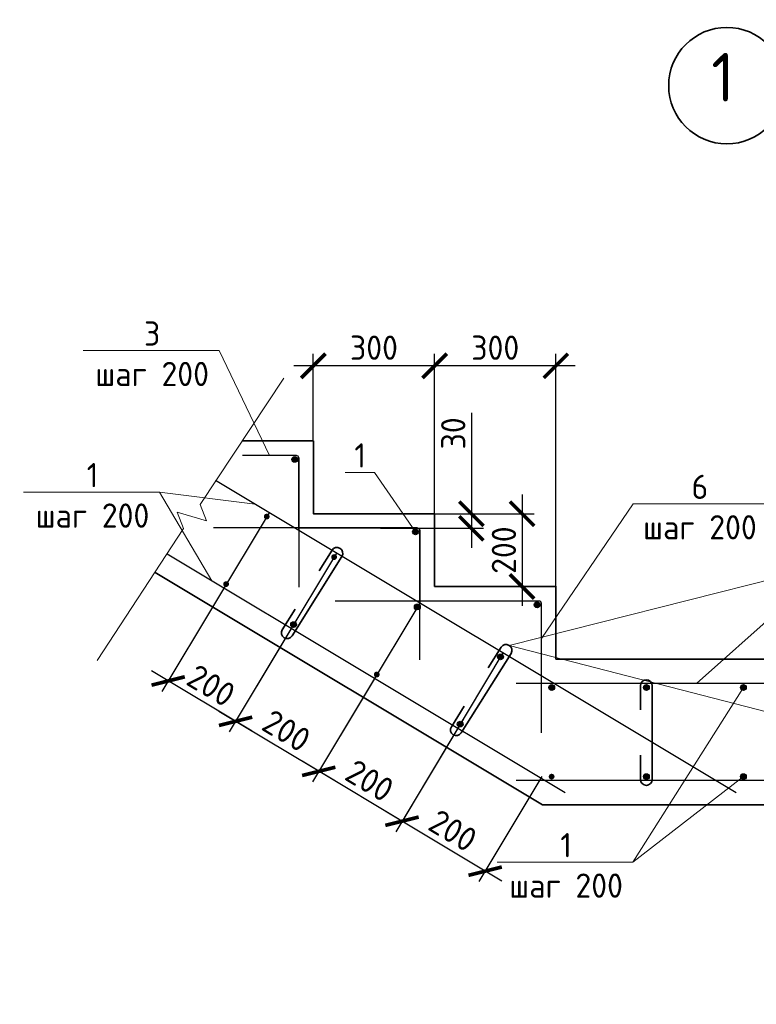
# Model space of a CAD drawing. Header units: millimetres. Extents: x 130535 to 3472113, y -52734 to 121434.
# Tile 42 of 100: x 511167 to 518758, y 7540 to 17686. Entities that reach past the tile are written whole.
import ezdxf
from ezdxf import colors
from ezdxf.entities.mleader import LeaderData, LeaderLine
from ezdxf.math import Vec2, Vec3

# ---------------------------------------------------------------- set-up
doc = ezdxf.new("R2010")
doc.units = ezdxf.units.MM
doc.layers.get('DEFPOINTS').update_dxf_attribs({"color": 1, "lineweight": 0})
for name, color, linetype, lineweight in [('Основная 0.35', 200, 'Continuous', 35), ('Основная 0.6', 142, 'Continuous', 60), ('РАЗМЕРЫ', 1, 'Continuous', 9), ('Символы 0.20', 1, 'Continuous', 20), ('Текст 3.50', 82, 'Continuous', 35), ('Тонкая 0.20', 30, 'Continuous', 20)]:
    doc.layers.add(name, color=color, linetype=linetype, lineweight=lineweight)
doc.styles.add('GOST-2.304_Type-B', font='GOST_Common.ttf')
doc.styles.add('ГОСТ', font='isocpeur.TTF')
doc.dimstyles.new('СПДС', dxfattribs={"dimscale": 100, "dimtxt": 2.5, "dimasz": 2.5, "dimexe": 1.25, "dimexo": 0, "dimtad": 1, "dimdec": 0, "dimtxsty": 'GOST-2.304_Type-B', "dimblk": 'ARCHTICK', "dimcen": 2.5, "dimdle": 2, "dimadec": 0, "dimazin": 2, "dimtfac": 0.75, "dimtdec": 0, "dimtmove": 1, "dimatfit": 3, "dimfxl": 1, "dimtolj": 1, "dimarcsym": 1})

# ---------------------------------------------------------------- blocks, each defined once
blk = doc.blocks.new('_ArchTick')
at = {"color": 0, "linetype": 'ByBlock', "const_width": 0.15}
blk.add_lwpolyline([(-0.5, -0.5), (0.5, 0.5)], dxfattribs=at)
blk = doc.blocks.new('*D228')
at = {"layer": 'DEFPOINTS', "color": 0, "linetype": 'Continuous', "lineweight": 0, "transparency": 16777216}
for p in [(515443, 12595), (515443, 11845), (516344, 11845)]:
    blk.add_point(p, dxfattribs=at)
at = {"layer": 'РАЗМЕРЫ', "color": 0, "linetype": 'Continuous', "lineweight": -2, "transparency": 16777216}
for p, q in [((516344, 12795), (516344, 11645)), ((515443, 12595), (516469, 12595)), ((515443, 11845), (516469, 11845))]:
    blk.add_line(p, q, dxfattribs=at)
at = {"layer": 'РАЗМЕРЫ', "color": 0, "linetype": 'Continuous', "lineweight": -2, "transparency": 16777216, "xscale": 250, "yscale": 250, "zscale": 250}
for p, rotation in [((516344, 12595), 90), ((516344, 11845), 270)]:
    blk.add_blockref('_ArchTick', p, dxfattribs=dict(at, rotation=rotation))
at = {"layer": 'РАЗМЕРЫ', "color": 0, "linetype": 'Continuous', "lineweight": 0, "transparency": 16777216, "insert": (516157, 12220), "char_height": 250, "attachment_point": 5, "rotation": 90, "style": 'GOST-2.304_Type-B'}
blk.add_mtext('\\A1;200', dxfattribs=at)
blk = doc.blocks.new('*D229')
at = {"layer": 'DEFPOINTS', "color": 0, "linetype": 'Continuous', "lineweight": 0, "transparency": 16777216}
for p in [(515443, 14119), (515443, 12595), (516693, 11845)]:
    blk.add_point(p, dxfattribs=at)
at = {"layer": 'РАЗМЕРЫ', "color": 0, "linetype": 'Continuous', "lineweight": -2, "transparency": 16777216}
for p, q in [((515443, 12595), (515443, 14244)), ((516693, 11845), (516693, 14244)), ((516893, 14119), (515243, 14119))]:
    blk.add_line(p, q, dxfattribs=at)
at = {"layer": 'РАЗМЕРЫ', "color": 0, "linetype": 'Continuous', "lineweight": -2, "transparency": 16777216, "xscale": 250, "yscale": 250, "zscale": 250, "rotation": 180}
blk.add_blockref('_ArchTick', (515443, 14119), dxfattribs=at)
at = {"layer": 'РАЗМЕРЫ', "color": 0, "linetype": 'Continuous', "lineweight": -2, "transparency": 16777216, "xscale": 250, "yscale": 250, "zscale": 250}
blk.add_blockref('_ArchTick', (516693, 14119), dxfattribs=at)
at = {"layer": 'РАЗМЕРЫ', "color": 0, "linetype": 'Continuous', "lineweight": 0, "transparency": 16777216, "insert": (516068, 14306), "char_height": 250, "attachment_point": 5, "style": 'GOST-2.304_Type-B'}
blk.add_mtext('\\A1;300', dxfattribs=at)
blk = doc.blocks.new('*D230')
at = {"layer": 'DEFPOINTS', "color": 0, "linetype": 'Continuous', "lineweight": 0, "transparency": 16777216}
for p in [(514193, 14119), (514193, 13345), (515443, 12545)]:
    blk.add_point(p, dxfattribs=at)
at = {"layer": 'РАЗМЕРЫ', "color": 0, "linetype": 'Continuous', "lineweight": -2, "transparency": 16777216}
for p, q in [((514193, 13345), (514193, 14244)), ((515443, 12545), (515443, 14244)), ((515643, 14119), (513993, 14119))]:
    blk.add_line(p, q, dxfattribs=at)
at = {"layer": 'РАЗМЕРЫ', "color": 0, "linetype": 'Continuous', "lineweight": -2, "transparency": 16777216, "xscale": 250, "yscale": 250, "zscale": 250, "rotation": 180}
blk.add_blockref('_ArchTick', (514193, 14119), dxfattribs=at)
at = {"layer": 'РАЗМЕРЫ', "color": 0, "linetype": 'Continuous', "lineweight": -2, "transparency": 16777216, "xscale": 250, "yscale": 250, "zscale": 250}
blk.add_blockref('_ArchTick', (515443, 14119), dxfattribs=at)
at = {"layer": 'РАЗМЕРЫ', "color": 0, "linetype": 'Continuous', "lineweight": 0, "transparency": 16777216, "insert": (514818, 14306), "char_height": 250, "attachment_point": 5, "style": 'GOST-2.304_Type-B'}
blk.add_mtext('\\A1;300', dxfattribs=at)
blk = doc.blocks.new('*D232')
at = {"layer": 'DEFPOINTS', "color": 0, "linetype": 'Continuous', "lineweight": 0, "transparency": 16777216}
for p in [(513976, 11430), (514833, 10915), (513392, 10456)]:
    blk.add_point(p, dxfattribs=at)
at = {"layer": 'РАЗМЕРЫ', "color": 0, "linetype": 'Continuous', "lineweight": -2, "transparency": 16777216}
for p, q in [((513976, 11430), (513327, 10348)), ((514833, 10915), (514185, 9834)), ((514421, 9838), (513220, 10558))]:
    blk.add_line(p, q, dxfattribs=at)
at = {"layer": 'РАЗМЕРЫ', "color": 0, "linetype": 'Continuous', "lineweight": -2, "transparency": 16777216, "xscale": 250, "yscale": 250, "zscale": 250}
for p, rotation in [((513392, 10456), 149.0362434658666), ((514249, 9941), 329.0362434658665)]:
    blk.add_blockref('_ArchTick', p, dxfattribs=dict(at, rotation=rotation))
at = {"layer": 'РАЗМЕРЫ', "color": 0, "linetype": 'Continuous', "lineweight": 0, "transparency": 16777216, "insert": (513917, 10359), "char_height": 250, "attachment_point": 5, "rotation": 329.0362, "style": 'GOST-2.304_Type-B'}
blk.add_mtext('\\A1;200', dxfattribs=at)
blk = doc.blocks.new('*D233')
at = {"layer": 'DEFPOINTS', "color": 0, "linetype": 'Continuous', "lineweight": 0, "transparency": 16777216}
for p in [(513738, 12606), (514432, 12190), (512697, 10872)]:
    blk.add_point(p, dxfattribs=at)
at = {"layer": 'РАЗМЕРЫ', "color": 0, "linetype": 'Continuous', "lineweight": -2, "transparency": 16777216}
for p, q in [((513738, 12606), (512633, 10765)), ((514432, 12190), (513327, 10348)), ((513563, 10353), (512525, 10975))]:
    blk.add_line(p, q, dxfattribs=at)
at = {"layer": 'РАЗМЕРЫ', "color": 0, "linetype": 'Continuous', "lineweight": -2, "transparency": 16777216, "xscale": 250, "yscale": 250, "zscale": 250}
for p, rotation in [((512697, 10872), 149.0362434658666), ((513392, 10456), 329.0362434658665)]:
    blk.add_blockref('_ArchTick', p, dxfattribs=dict(at, rotation=rotation))
at = {"layer": 'РАЗМЕРЫ', "color": 0, "linetype": 'Continuous', "lineweight": 0, "transparency": 16777216, "insert": (513141, 10825), "char_height": 250, "attachment_point": 5, "rotation": 329.0362, "style": 'GOST-2.304_Type-B'}
blk.add_mtext('\\A1;200', dxfattribs=at)
blk = doc.blocks.new('*D236')
at = {"layer": 'DEFPOINTS', "color": 0, "linetype": 'Continuous', "lineweight": 0, "transparency": 16777216}
for p in [(515290, 11675), (516147, 11161), (514249, 9941)]:
    blk.add_point(p, dxfattribs=at)
at = {"layer": 'РАЗМЕРЫ', "color": 0, "linetype": 'Continuous', "lineweight": -2, "transparency": 16777216}
for p, q in [((515290, 11675), (514185, 9834)), ((516147, 11161), (515042, 9319)), ((515278, 9324), (514078, 10044))]:
    blk.add_line(p, q, dxfattribs=at)
at = {"layer": 'РАЗМЕРЫ', "color": 0, "linetype": 'Continuous', "lineweight": -2, "transparency": 16777216, "xscale": 250, "yscale": 250, "zscale": 250}
for p, rotation in [((514249, 9941), 149.0362434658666), ((515107, 9427), 329.0362434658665)]:
    blk.add_blockref('_ArchTick', p, dxfattribs=dict(at, rotation=rotation))
at = {"layer": 'РАЗМЕРЫ', "color": 0, "linetype": 'Continuous', "lineweight": 0, "transparency": 16777216, "insert": (514774, 9845), "char_height": 250, "attachment_point": 5, "rotation": 329.0362, "style": 'GOST-2.304_Type-B'}
blk.add_mtext('\\A1;200', dxfattribs=at)
blk = doc.blocks.new('*D237')
at = {"layer": 'DEFPOINTS', "color": 0, "linetype": 'Continuous', "lineweight": 0, "transparency": 16777216}
for p in [(515740, 10483), (516548, 9886), (515107, 9427)]:
    blk.add_point(p, dxfattribs=at)
at = {"layer": 'РАЗМЕРЫ', "color": 0, "linetype": 'Continuous', "lineweight": -2, "transparency": 16777216}
for p, q in [((515740, 10483), (515042, 9319)), ((516548, 9886), (515900, 8805)), ((516135, 8809), (514935, 9529))]:
    blk.add_line(p, q, dxfattribs=at)
at = {"layer": 'РАЗМЕРЫ', "color": 0, "linetype": 'Continuous', "lineweight": -2, "transparency": 16777216, "xscale": 250, "yscale": 250, "zscale": 250}
for p, rotation in [((515107, 9427), 149.0362434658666), ((515964, 8912), 329.0362434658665)]:
    blk.add_blockref('_ArchTick', p, dxfattribs=dict(at, rotation=rotation))
at = {"layer": 'РАЗМЕРЫ', "color": 0, "linetype": 'Continuous', "lineweight": 0, "transparency": 16777216, "insert": (515632, 9330), "char_height": 250, "attachment_point": 5, "rotation": 329.0362, "style": 'GOST-2.304_Type-B'}
blk.add_mtext('\\A1;200', dxfattribs=at)
blk = doc.blocks.new('_None')
blk = doc.blocks.new('*D239')
at = {"layer": 'DEFPOINTS', "color": 0, "linetype": 'Continuous', "lineweight": 0, "transparency": 16777216}
for p in [(514886, 12595), (514886, 12445), (515822, 12445)]:
    blk.add_point(p, dxfattribs=at)
at = {"layer": 'РАЗМЕРЫ', "color": 0, "linetype": 'Continuous', "lineweight": -2, "transparency": 16777216}
for p, q in [((515822, 13636), (515822, 12595)), ((515822, 12795), (515822, 12245)), ((514886, 12595), (515947, 12595)), ((514886, 12445), (515947, 12445))]:
    blk.add_line(p, q, dxfattribs=at)
at = {"layer": 'РАЗМЕРЫ', "color": 0, "linetype": 'Continuous', "lineweight": -2, "transparency": 16777216, "xscale": 250, "yscale": 250, "zscale": 250}
for p, rotation in [((515822, 12595), 90), ((515822, 12445), 270)]:
    blk.add_blockref('_ArchTick', p, dxfattribs=dict(at, rotation=rotation))
at = {"layer": 'РАЗМЕРЫ', "color": 0, "linetype": 'Continuous', "lineweight": 0, "transparency": 16777216, "insert": (515635, 13423), "char_height": 250, "attachment_point": 5, "rotation": 90, "style": 'GOST-2.304_Type-B'}
blk.add_mtext('\\A1;30', dxfattribs=at)

msp = doc.modelspace()

# ---------------------------------------------------------------- hatches: boundary and pattern name
at = {"layer": 'Основная 0.6', "lineweight": 30}
for points in [[(513971.6, 13155, -1), (514031.6, 13155, -1)], [(513742.4, 12570.9, 1), (513683.4, 12560.1, 1)], [(515215.8, 12408.6, -1), (515275.8, 12408.6, -1)], [(514437, 12154.2, 1), (514377.9, 12143.4, 1)], [(513303.4, 11841.4, -1), (513285.2, 11898.6, -1)], [(516469.3, 11655.5, -1), (516529.3, 11655.5, -1)], [(515294.5, 11639.7, 1), (515235.4, 11628.9, 1)], [(513998.9, 11424.1, -1), (513980.7, 11481.3, -1)], [(516151.9, 11125.2, 1), (516092.9, 11114.4, 1)], [(514856.4, 10909.6, -1), (514838.2, 10966.8, -1)], [(516679.8, 10804.6, 1), (516619.8, 10804.6, 1)], [(517595.4, 10804.6, -1), (517655.4, 10804.6, -1)], [(518595.4, 10804.6, -1), (518655.4, 10804.6, -1)], [(515715.5, 10397.8, -1), (515697.3, 10455, -1)], [(516679, 9886.1, 1), (516619, 9886.1, 1)], [(517595.4, 9886.1, -1), (517655.4, 9886.1, -1)], [(518595.4, 9886.1, -1), (518655.4, 9886.1, -1)]]:
    msp.add_hatch(color=256, dxfattribs=at).paths.add_polyline_path(points)

# ---------------------------------------------------------------- linework, layer by layer
at = {"layer": 'Основная 0.35'}
for p, q in [((514385.7, 12219.4), (514253.1, 12007.5)), ((514487.5, 12155.8), (513974.7, 11336.2)), ((513872.9, 11399.9), (514005.6, 11611.8)), ((516128.6, 11219.9), (515996, 11008)), ((516230.3, 11156.3), (515717.5, 10336.7)), ((517565.2, 10823.3), (517565.2, 10573.3)), ((517685.2, 10823.3), (517685.2, 9856.5)), ((515615.8, 10400.4), (515748.4, 10612.3)), ((517565.2, 9856.5), (517565.2, 10106.5))]:
    msp.add_line(p, q, dxfattribs=at)
at = {"layer": 'Основная 0.35', "ltscale": 100}
for p, q in [((516555, 9595.4), (512564.3, 11989.8)), ((516693.5, 11095.4), (521122.3, 11095.4)), ((521122.3, 9595.4), (516555, 9595.4))]:
    msp.add_line(p, q, dxfattribs=at)
msp.add_lwpolyline([(516693.5, 11095.4), (516693.5, 11845.4), (515443.5, 11845.4), (515443.5, 12595.4), (514193.5, 12595.4), (514193.5, 13345.4), (513462.9, 13345.4)], dxfattribs=at)
at = {"layer": 'Основная 0.35'}
for centre, start, end in [((514436.6, 12187.6), 327.96382, 147.96382), ((513923.8, 11368.1), 147.96382, 327.96382), ((516179.5, 11188.1), 327.96382, 147.96382), ((517625.2, 10823.3), 0, 180), ((515666.7, 10368.6), 147.96382, 327.96382), ((517625.2, 9856.5), 180, 0)]:
    msp.add_arc(centre, 60, start, end, dxfattribs=at)
at = {"layer": 'Основная 0.6', "lineweight": 30}
for p, q in [((514018.5, 13195.4), (513462.9, 13195.4)), ((514043.5, 12422.9), (514043.5, 13170.4)), ((514045.7, 12150.5), (514045.7, 13169.9)), ((514045.7, 11837.2), (514045.7, 13169.9)), ((518552, 9717.8), (513185.4, 12937.7)), ((515265, 12448.4), (513163.2, 12448.4)), ((515265, 12448.4), (513368.4, 12448.4)), ((515268.5, 12445.4), (514043.5, 12445.4)), ((515290, 11404), (515290, 12423.4)), ((515290, 11090.8), (515290, 12423.4)), ((515293.5, 11672.9), (515293.5, 12420.4)), ((516788.4, 9717.8), (512687.7, 12178.2)), ((516518.5, 11695.4), (514416.7, 11695.4)), ((516543.5, 10337.8), (516543.5, 11670.4)), ((521122.3, 10845.4), (516282, 10845.4)), ((521122.3, 9845.4), (516282, 9845.4))]:
    msp.add_line(p, q, dxfattribs=at)
for centre in [(514001.6, 13155), (515245.8, 12408.6), (516499.3, 11655.5), (515264.9, 11634.3), (513989.8, 11452.7), (516122.4, 11119.8), (516649.8, 10804.6), (517625.4, 10804.6), (518625.4, 10804.6), (515706.4, 10426.4), (517625.4, 9886.1), (518625.4, 9886.1)]:
    msp.add_circle(centre, 30, dxfattribs=at)
for centre in [(514018.5, 13170.4), (515268.5, 12420.4), (516518.5, 11670.4)]:
    msp.add_arc(centre, 25, 0, 90, dxfattribs=at)
at = {"layer": 'Символы 0.20'}
for p, q in [((512606.3, 12818), (511820.4, 12818)), ((512606.3, 12818), (513145.8, 11903.4)), ((517487.3, 9005.1), (518625.4, 10804.6)), ((517487.3, 9005.1), (516701.4, 9005.1))]:
    msp.add_line(p, q, dxfattribs=at)
at = {"layer": 'Текст 3.50'}
msp.add_circle((518455.2, 17006.4), 600, dxfattribs=at)
at = {"layer": 'Тонкая 0.20'}
msp.add_lwpolyline([(513888.9, 13992.7), (513026.8, 12689), (513093.5, 12521.5), (512789.8, 12609.6), (512856.4, 12442.1), (511966.6, 11084.1)], dxfattribs=at)

# ---------------------------------------------------------------- texts
at = {"insert": (153574.3, 18462.6), "char_height": 330, "attachment_point": 1, "style": 'ГОСТ'}
msp.add_mtext_dynamic_manual_height_columns('\\pi10055.14148;{\\H1.5152x;\\P\\pi7542.56108;Общие указания\\P\\pi1650;}1.^IРабочая документация разработана в соответствии с заданием на проектирование, требованиями действующих технических регламентов, стандартов, сводов правил и других документов, содержащих установленные требования.\\P2.^IРабочая документация выполнена в соответствии со следующими нормативными и техническими документами:\\P-^IСП 20.13330.2016 "Нагрузки и Воздействия";\\P-^IСП 63.13330.2012 "Бетонные и железобетонные конструкции. Основные положения";\\P-^IСП 22.13330.2016 "Основания зданий и сооружений";\\P-^IСП 45.13330.2012 "Земляные сооружения, основания и фундаменты".\\P3.   За относительную отметку 0,000 принята отметка чистого пола первого этажа.\\P4.^IПеречень видов работ, для которых необходимо составлять акты освидетельствования скрытых работ:\\P-^Iармирование конструкций;\\P-^Iосвидетельствование опалубки перед бетонированием;\\P-^Iвыполнение сварочных работ;\\P-^Iотбор контрольных проб бетона;\\P-^Iсоответствие законченных железобетонных конструкций проекту с отображением качества работ;\\P-^Iустройство монолитных конструкций, выполняемых в зимнее время;  \\P\\pi0;        -    устройство гидроизоляции;\\P\\pi1650;-^Iуплотнение грунтов и обратную засыпку.\\PЗапрещается выполнение последующих работ при отсутствии актов освидетельствования предшествующих скрытых работ во всех случаях.\\P\\pi0;        5. Проект рассчитан на производство работ в период положительных температур. В случае выполнения работ при отрицательных температурах необходимо выполнять требования СНиП часть 3 по производству работ и ППР.\\P        6. При минимальной температуре воздуха до минус 15°С допускается:\\P\\pi1650;-выдерживание бетона в конструкции методом термоса, при предварительном разогреве бетонной смеси;\\P -форсированный электроразогрев бетона в конструкции с повторным уплотнением.\\PПри минимальной температуре воздуха до минус 25°С допускается:\\P -обогрев бетона в греющей опалубке с помощью низкотемпературных электронагревателей;\\P -электродный сквозной прогрев бетона;\\P -электрообогрев с помощью греющего провода.', width=18460.283, gutter_width=5800, heights=[33815.2], dxfattribs=at)
at = {"layer": 'Текст 3.50', "insert": (518533.4, 17342.9), "char_height": 500, "width": 1472.512, "attachment_point": 3, "style": 'GOST-2.304_Type-B'}
msp.add_mtext('1', dxfattribs=at)

# ---------------------------------------------------------------- dimensions: what is measured, and where the dimension line sits
at = {"layer": 'РАЗМЕРЫ', "color": 3, "linetype": 'Continuous', "lineweight": 0}
for base, p1, p2, angle, text, picture, middle in [((514193.5, 14118.6), (515443.5, 12545.4), (514193.5, 13345.4), 180, '300', '*D230', (514818.5, 14306.1)), ((515443.5, 14118.6), (516693.5, 11845.4), (515443.5, 12595.4), 180, '300', '*D229', (516068.5, 14306.1)), ((516344.4, 11845.4), (515443.5, 12595.4), (515443.5, 11845.4), 90, '200', '*D228', (516156.9, 12220.4)), ((512697, 10872.3), (514432.1, 12189.8), (513737.5, 12606.5), 329.03624, '200', '*D233', (513140.7, 10824.7)), ((514249, 9941), (516147, 11160.8), (515289.5, 11675.3), 329.03624, '200', '*D236', (514774.2, 9844.6)), ((513391.5, 10455.5), (514833.5, 10915.1), (513976, 11429.6), 329.03624, '200', '*D232', (513916.7, 10359.1)), ((515106.5, 9426.5), (516548.5, 9886.1), (515740.4, 10483), 329.03624, '200', '*D237', (515631.7, 9330.1))]:
    dim = msp.add_linear_dim(base=base, p1=p1, p2=p2, angle=angle, text=text, dimstyle='СПДС', override={"dimlfac": 0.2}, dxfattribs=at)
    dim.commit()
    dim.dimension.update_dxf_attribs({"geometry": picture, "text_midpoint": middle})
dim = msp.add_linear_dim(base=(515822.4, 12445.4), p1=(514885.5, 12595.4), p2=(514885.5, 12445.4), angle=90, dimstyle='СПДС', override={"dimlfac": 0.2}, dxfattribs=at)
dim.commit()
dim.dimension.update_dxf_attribs({"geometry": '*D239', "text_midpoint": (515748.1, 13423.4), "dimtype": 160})

# ---------------------------------------------------------------- leaders
at = {"layer": 'Символы 0.20'}
ml = msp.add_multileader_mtext('Standard', dxfattribs=at)
ml.set_content('3\\P\\pxqc;шаг 200', color=256, style='GOST-2.304_Type-B')
ml.set_leader_properties(color=256, linetype='ByLayer', lineweight=-1)
ml.set_arrow_properties(name='NONE')
ml.build(insert=Vec2(0, 0))
ml.multileader.update_dxf_attribs({"text_left_attachment_type": 6, "text_right_attachment_type": 6, "dogleg_length": 1, "arrow_head_size": 18, "scale": 20})
ctx = ml.context
ctx.base_point, ctx.scale, ctx.char_height, ctx.arrow_head_size, ctx.landing_gap_size, ctx.plane_origin = Vec3(511942.8, 14277.1), 20, 250, 18, 9, Vec3(510682.8, 15380.7)
ctx.left_attachment, ctx.right_attachment, ctx.text_align_type = 6, 6, 1
notes = []
notes.append((ctx, [(1, (1, 1, 0), (513221.4, 14277.1), (-1, 0), 100, [(0, [(513740.7, 13195.4)], 0, [])])]))
ctx.mtext.insert, ctx.mtext.alignment, ctx.mtext.flow_direction = Vec3(512532.1, 14577.1), 2, 5
ml = msp.add_multileader_mtext('Standard', dxfattribs=at)
ml.set_content('1', color=256, style='GOST-2.304_Type-B')
ml.set_leader_properties(color=256, linetype='ByLayer', lineweight=-1)
ml.set_arrow_properties(name='NONE')
ml.build(insert=Vec2(0, 0))
ml.multileader.update_dxf_attribs({"text_left_attachment_type": 6, "text_right_attachment_type": 6, "dogleg_length": 1, "arrow_head_size": 18, "scale": 20})
ctx = ml.context
ctx.base_point, ctx.scale, ctx.char_height, ctx.arrow_head_size, ctx.landing_gap_size, ctx.plane_origin = Vec3(514629.2, 13020.9), 20, 250, 18, 9, Vec3(513602.8, 14847.1)
ctx.left_attachment, ctx.right_attachment, ctx.text_align_type = 6, 6, 1
notes.append((ctx, [(1, (1, 1, 0), (514822.2, 13020.9), (-1, 0), 100, [(0, [(515245.8, 12408.6)], 0, [])])]))
ctx.mtext.insert, ctx.mtext.alignment, ctx.mtext.flow_direction = Vec3(514675.7, 13320.9), 2, 5
ml = msp.add_multileader_mtext('Standard', dxfattribs=at)
ml.set_content('1\\Pшаг 200', color=256, style='GOST-2.304_Type-B')
ml.set_leader_properties(color=256, linetype='ByLayer', lineweight=-1)
ml.set_arrow_properties(name='NONE')
ml.build(insert=Vec2(0, 0))
ml.multileader.update_dxf_attribs({"text_left_attachment_type": 6, "text_right_attachment_type": 6, "dogleg_length": 1, "arrow_head_size": 18, "scale": 20})
ctx = ml.context
ctx.base_point, ctx.scale, ctx.char_height, ctx.arrow_head_size, ctx.landing_gap_size, ctx.plane_origin = Vec3(511327.7, 12818), 20, 250, 18, 9, Vec3(511144.9, 13884.8)
ctx.left_attachment, ctx.right_attachment, ctx.text_align_type = 6, 6, 1
notes.append((ctx, [(1, (1, 1, 0), (512606.3, 12818), (-1, 0), 100, [(0, [(513593.1, 12693.1)], 0, [])])]))
ctx.mtext.insert, ctx.mtext.alignment, ctx.mtext.flow_direction = Vec3(511917, 13118), 2, 5
ml = msp.add_multileader_mtext('Standard', dxfattribs=at)
ml.set_content('6\\Pшаг 200', color=256, style='GOST-2.304_Type-B')
ml.set_leader_properties(color=256, linetype='ByLayer', lineweight=-1)
ml.set_arrow_properties(name='NONE')
ml.build(insert=Vec2(0, 0))
ml.multileader.update_dxf_attribs({"text_left_attachment_type": 6, "text_right_attachment_type": 6, "dogleg_length": 1, "arrow_head_size": 18, "scale": 20})
ctx = ml.context
ctx.base_point, ctx.scale, ctx.char_height, ctx.arrow_head_size, ctx.landing_gap_size, ctx.plane_origin = Vec3(517587.8, 12697.3), 20, 250, 18, 9, Vec3(516327.8, 13800.9)
ctx.left_attachment, ctx.right_attachment, ctx.text_align_type = 6, 6, 1
notes.append((ctx, [(0, (1, 1, 0), (517487.8, 12697.3), (1, 0), 100, [(0, [(516543.5, 11308.5)], 0, [])])]))
ctx.mtext.insert, ctx.mtext.alignment, ctx.mtext.flow_direction = Vec3(518177.1, 12997.3), 2, 5
ml = msp.add_multileader_mtext('Standard', dxfattribs=at)
ml.set_content('4\\PШаг 400', color=256, style='GOST-2.304_Type-B')
ml.set_leader_properties(color=256, linetype='ByLayer', lineweight=-1)
ml.set_arrow_properties(name='NONE')
ml.build(insert=Vec2(0, 0))
ml.multileader.update_dxf_attribs({"text_left_attachment_type": 6, "text_right_attachment_type": 6, "dogleg_length": 1, "arrow_head_size": 18, "scale": 20})
ctx = ml.context
ctx.base_point, ctx.scale, ctx.char_height, ctx.arrow_head_size, ctx.landing_gap_size, ctx.plane_origin = Vec3(521110.7, 12450.3), 20, 250, 18, 9, Vec3(525831.5, 4400.3)
ctx.left_attachment, ctx.right_attachment, ctx.text_align_type = 6, 6, 1
notes.append((ctx, [(1, (1, 1, 0), (521010.7, 12450.3), (1, 0), 100, [(1, [(519685.2, 10339.9), (516211.3, 11238.9)], 0, [])])]))
ctx.mtext.insert, ctx.mtext.alignment, ctx.mtext.flow_direction = Vec3(521725.1, 12750.3), 2, 5
at = {"layer": 'Символы 0.20', "ltscale": 100}
ml = msp.add_multileader_mtext('Standard', dxfattribs=at)
ml.set_content('Труба Тр\\Pниз трубы на 50 мм выше верха плиты', color=256, style='ГОСТ')
ml.set_leader_properties(color=256, linetype='ByLayer', lineweight=-1)
ml.set_arrow_properties(name='NONE')
ml.build(insert=Vec2(0, 0))
ml.multileader.update_dxf_attribs({"text_left_attachment_type": 6, "text_right_attachment_type": 6, "dogleg_length": 2.5, "arrow_head_size": 45, "scale": 100})
ctx = ml.context
ctx.base_point, ctx.scale, ctx.char_height, ctx.arrow_head_size, ctx.landing_gap_size, ctx.plane_origin = Vec3(501440.4, 12197.9), 100, 300, 45, 22.5, Vec3(511146.9, 8887.5)
ctx.left_attachment, ctx.right_attachment = 6, 6
notes.append((ctx, [(1, (1, 1, 0), (505500.4, 12197.9), (-1, 0), 250, [(0, [(506139.9, 10557.6)], 0, [])])]))
ctx.mtext.insert, ctx.mtext.width, ctx.mtext.flow_direction = Vec3(501462.9, 12587.9), 3780.751, 5
at = {"layer": 'Символы 0.20'}
ml = msp.add_multileader_mtext('Standard', dxfattribs=at)
ml.set_content('1\\P\\pq*;шаг 200', color=256, style='GOST-2.304_Type-B')
ml.set_leader_properties(color=256, linetype='ByLayer', lineweight=-1)
ml.set_arrow_properties(name='NONE')
ml.build(insert=Vec2(0, 0))
ml.multileader.update_dxf_attribs({"text_left_attachment_type": 6, "text_right_attachment_type": 6, "dogleg_length": 1, "arrow_head_size": 18, "scale": 20})
ctx = ml.context
ctx.base_point, ctx.scale, ctx.char_height, ctx.arrow_head_size, ctx.landing_gap_size, ctx.plane_origin = Vec3(519101, 11610.1), 20, 250, 18, 9, Vec3(515269.5, 13470.2)
ctx.left_attachment, ctx.right_attachment, ctx.text_align_type = 6, 6, 1
notes.append((ctx, [(0, (1, 1, 0), (519001, 11610.1), (1, 0), 100, [(0, [(518141.6, 10845.4)], 0, [])])]))
ctx.mtext.insert, ctx.mtext.alignment, ctx.mtext.flow_direction = Vec3(519690.3, 11910.1), 2, 5
at = {"layer": 'Символы 0.20', "ltscale": 100}
ml = msp.add_multileader_mtext('Standard', dxfattribs=at)
ml.set_content('Труба Тр\\Pниз трубы в уровне верха плиты', color=256, style='ГОСТ')
ml.set_leader_properties(color=256, linetype='ByLayer', lineweight=-1)
ml.set_arrow_properties(name='NONE')
ml.build(insert=Vec2(0, 0))
ml.multileader.update_dxf_attribs({"text_left_attachment_type": 6, "text_right_attachment_type": 6, "dogleg_length": 2.5, "arrow_head_size": 45, "scale": 100})
ctx = ml.context
ctx.base_point, ctx.scale, ctx.char_height, ctx.arrow_head_size, ctx.landing_gap_size, ctx.plane_origin = Vec3(439775.3, 9734), 100, 300, 45, 22.5, Vec3(433878.8, 6423.5)
ctx.left_attachment, ctx.right_attachment = 6, 6
notes.append((ctx, [(1, (1, 1, 0), (439525.3, 9734), (1, 0), 250, [(0, [(438885.9, 8093.7)], 0, [])])]))
ctx.mtext.insert, ctx.mtext.width, ctx.mtext.flow_direction = Vec3(439797.8, 10124), 6576.024, 5
at = {"layer": 'Символы 0.20'}
ml = msp.add_multileader_mtext('Standard', dxfattribs=at)
ml.set_content('1\\Pшаг 200', color=256, style='GOST-2.304_Type-B')
ml.set_leader_properties(color=256, linetype='ByLayer', lineweight=-1)
ml.set_arrow_properties(name='NONE')
ml.build(insert=Vec2(0, 0))
ml.multileader.update_dxf_attribs({"text_left_attachment_type": 6, "text_right_attachment_type": 6, "dogleg_length": 1, "arrow_head_size": 18, "scale": 20})
ctx = ml.context
ctx.base_point, ctx.scale, ctx.char_height, ctx.arrow_head_size, ctx.landing_gap_size, ctx.plane_origin = Vec3(516208.7, 9005.1), 20, 250, 18, 9, Vec3(516025.8, 10071.8)
ctx.left_attachment, ctx.right_attachment, ctx.text_align_type = 6, 6, 1
notes.append((ctx, [(1, (1, 1, 0), (517487.3, 9005.1), (-1, 0), 100, [(0, [(518625.4, 9886.1)], 0, [])])]))
ctx.mtext.insert, ctx.mtext.alignment, ctx.mtext.flow_direction = Vec3(516798, 9305.1), 2, 5
at = {"layer": 'Символы 0.20', "ltscale": 100}
ml = msp.add_multileader_mtext('Standard', dxfattribs=at)
ml.set_content('Труба Тр\\Pниз трубы в уровне верха плиты', color=256, style='ГОСТ')
ml.set_leader_properties(color=256, linetype='ByLayer', lineweight=-1)
ml.set_arrow_properties(name='NONE')
ml.build(insert=Vec2(0, 0))
ml.multileader.update_dxf_attribs({"text_left_attachment_type": 6, "text_right_attachment_type": 6, "dogleg_length": 2.5, "arrow_head_size": 45, "scale": 100})
ctx = ml.context
ctx.base_point, ctx.scale, ctx.char_height, ctx.arrow_head_size, ctx.landing_gap_size, ctx.plane_origin = Vec3(374236, 9404.1), 100, 300, 45, 22.5, Vec3(368339.5, 6093.6)
ctx.left_attachment, ctx.right_attachment = 6, 6
notes.append((ctx, [(1, (1, 1, 0), (373986, 9404.1), (1, 0), 250, [(0, [(373346.6, 7763.7)], 0, [])])]))
ctx.mtext.insert, ctx.mtext.width, ctx.mtext.flow_direction = Vec3(374258.5, 9794.1), 6442.783, 5
ml = msp.add_multileader_mtext('Standard', dxfattribs=at)
ml.set_content('Щебень фр.20-40', color=256, style='ГОСТ')
ml.set_leader_properties(color=256, linetype='ByLayer', lineweight=-1)
ml.set_arrow_properties(name='NONE')
ml.build(insert=Vec2(0, 0))
ml.multileader.update_dxf_attribs({"text_left_attachment_type": 6, "text_right_attachment_type": 6, "dogleg_length": 2.5, "arrow_head_size": 45, "scale": 100})
ctx = ml.context
ctx.base_point, ctx.scale, ctx.char_height, ctx.arrow_head_size, ctx.landing_gap_size, ctx.plane_origin = Vec3(499616, 8365.1), 100, 300, 45, 22.5, Vec3(507147.5, 5054.7)
ctx.left_attachment, ctx.right_attachment = 6, 6
notes.append((ctx, [(1, (1, 1, 0), (501501, 8365.1), (-1, 0), 250, [(0, [(503252, 9791.6)], 0, [])])]))
ctx.mtext.insert, ctx.mtext.width, ctx.mtext.flow_direction = Vec3(499638.5, 8755.1), 2129.129, 5
for ctx, leaders in notes:
    for number, flags, end, landing, length, lines in leaders:
        leader = LeaderData()
        leader.index, (leader.has_last_leader_line, leader.has_dogleg_vector, leader.attachment_direction) = number, flags
        leader.last_leader_point, leader.dogleg_vector, leader.dogleg_length = Vec3(end), Vec3(landing), length
        for number, points, colour, breaks in lines:
            line = LeaderLine()
            line.index, line.vertices, line.color, line.breaks = number, Vec3.list(points), colors.encode_raw_color(colour), breaks
            leader.lines.append(line)
        ctx.leaders.append(leader)

doc.saveas('drawing.dxf')
